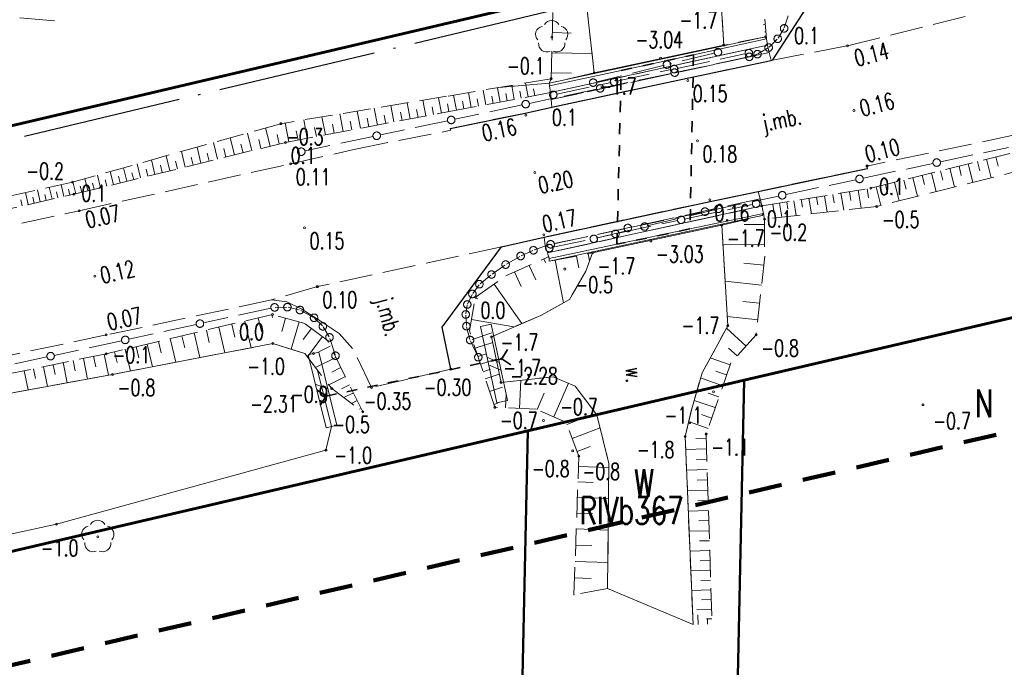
# Model space of a CAD drawing. Header units: metres. Extents: x 7389918 to 7395901, y 5992959 to 5996029.
# Tile 30 of 66: x 7393697 to 7393742, y 5994251 to 5994281. Entities that reach past the tile are written whole.
import ezdxf
from ezdxf.enums import TextEntityAlignment as Align

# ---------------------------------------------------------------- set-up
doc = ezdxf.new("R2010")
doc.units = ezdxf.units.M
doc.header["$MEASUREMENT"] = 0
for name, pattern in [('1', [0]), ('2', [1.5, 1, -0.5]), ('2_1', [0]), ('2_OTDN_BG', [0]), ('2_OTKJ', [2, 1.5, -0.5]), ('2_OTKK', [0]), ('2_OTKR', [0]), ('2_OTKU', [2, 1.5, -0.5]), ('2_OTKZ_B', [1, 0.5, -0.5]), ('2_OTRK', [1.75, 1.25, -0.5]), ('2_OTRKG', [1.75, 1.25, -0.5]), ('4', [2.5, 1.5, -1]), ('4_SUEP_A', [0]), ('ACAD_ISO04W100', [30, 24, -3, 0, -3])]:
    doc.linetypes.add(name, pattern=pattern)
doc.layers.get('0').update_dxf_attribs({"color": 250, "linetype": 'CONTINUOUS', "lineweight": 100})
for name, color, linetype, lineweight in [('# Orlen Projekt - granice nieustalone do ustalenia', 6, 'CONTINUOUS', 100), ('# projektowana LNSN', 10, 'CONTINUOUS', 30), ('Dzialki', 7, '1', 18), ('GRANICE_ZLE_L_0', 2, '1', 50), ('Numery_dzialek', 7, 'CONTINUOUS', 13), ('OTD_L_12', 7, 'CONTINUOUS', 18), ('OTK_E_T_0', 7, 'CONTINUOUS', 0), ('OTK_E_T_4', 7, 'CONTINUOUS', 0), ('OTK_L_0', 7, '2_OTKJ', 18), ('OTK_L_1', 7, '2_OTKK', 25), ('OTK_L_11', 7, 'CONTINUOUS', 18), ('OTK_L_4', 7, '2_OTKU', 18), ('OTK_L_5', 7, 'CONTINUOUS', 18), ('OTK_L_8', 7, 'CONTINUOUS', 35), ('OTR_L_1', 7, '2_OTRK', 18), ('OTR_T_0', 7, 'CONTINUOUS', 18), ('OTR_T_1', 7, 'CONTINUOUS', 18), ('SUEP_L_0', 1, '4_SUEP_A', 18)]:
    doc.layers.add(name, color=color, linetype=linetype, lineweight=lineweight)
for name, color, linetype, lineweight, true_color in [('Kontury', 7, '2', 18, 0x008000), ('Numery_konturow', 7, 'CONTINUOUS', 13, 0x008000), ('Numery_uzytkow', 7, 'CONTINUOUS', 13, 0x008000), ('OTZ_T_0', 7, 'CONTINUOUS', 18, 0x008000), ('Uzytki', 7, '2', 18, 0x008000), ('ZAKRES_L_0', 7, '4', 100, 0x008080)]:
    doc.layers.add(name, color=color, linetype=linetype, lineweight=lineweight, true_color=true_color)
doc.styles.get("Standard").update_dxf_attribs({"font": 'Simplex.SHX', "width": 0.75})

# ---------------------------------------------------------------- blocks, each defined once
blk = doc.blocks.new('2_OTRS')
at = {"linetype": 'Continuous'}
blk.add_circle((0, 0), 0.045, dxfattribs=at)
blk = doc.blocks.new('2_OTRN')
at = {"linetype": 'Continuous'}
blk.add_circle((0, 0), 0.045, dxfattribs=at)
blk = doc.blocks.new('2_OTZL')
at = {"linetype": 'Continuous'}
blk.add_circle((0, 0), 0.045, dxfattribs=at)
for centre, start, end in [((-0.357, 0.116), 102.1445, 221.86), ((0, 0.375), 30.1401, 149.8599), ((0.357, 0.116), 318.14, 77.8555), ((-0.22, -0.303), 174.1482, 293.8542), ((0.22, -0.303), 246.1458, 5.8518)]:
    blk.add_arc(centre, 0.375, start, end, dxfattribs=at)

msp = doc.modelspace()

# ---------------------------------------------------------------- linework, layer by layer
at = {"layer": '# Orlen Projekt - granice nieustalone do ustalenia', "linetype": '1', "lineweight": 60}
for p, q in [((7393729.73, 5994264.2), (7393954.84, 5994316.81)), ((7393646.57, 5994264), (7393729.75, 5994283.56)), ((7393719.92, 5994261.91), (7393729.73, 5994264.2)), ((7393643.55, 5994244.07), (7393719.92, 5994261.91))]:
    msp.add_line(p, q, dxfattribs=at)
at = {"layer": '# projektowana LNSN', "linetype": 'ACAD_ISO04W100', "ltscale": 0.3}
msp.add_lwpolyline([(7393356.236, 5994200.928), (7393356.954, 5994197.861), (7393359.672, 5994198.559), (7393361.338, 5994191.306), (7393361.338, 5994191.306), (7393428.048, 5994207.129), (7393432.135, 5994212.16), (7393525.911, 5994234.506), (7393564.302, 5994243.653), (7393729.717, 5994283.036), (7393748.112, 5994287.356), (7393747.664, 5994289.24)], dxfattribs=at)
at = {"layer": 'Dzialki'}
for p, q in [((7393729.73, 5994264.2), (7393954.84, 5994316.81)), ((7393729.75, 5994283.56), (7393646.57, 5994264)), ((7393719.92, 5994261.91), (7393729.73, 5994264.2)), ((7393729.73, 5994264.2), (7393728.72, 5994218.36)), ((7393643.55, 5994244.07), (7393719.92, 5994261.91))]:
    msp.add_line(p, q, dxfattribs=at)
at = {"layer": 'GRANICE_ZLE_L_0'}
for p, q in [((7393729.73, 5994264.2), (7393728.72, 5994218.36)), ((7393719.92, 5994261.91), (7393718.84, 5994213.48)), ((7393718.84, 5994213.48), (7393719.92, 5994261.91)), ((7393719.92, 5994261.91), (7393718.84, 5994213.48))]:
    msp.add_line(p, q, dxfattribs=at)
at = {"layer": 'Kontury'}
for p, q in [((7393729.75, 5994283.56), (7393646.57, 5994264)), ((7393719.92, 5994261.91), (7393729.73, 5994264.2)), ((7393729.73, 5994264.2), (7393728.72, 5994218.36)), ((7393643.55, 5994244.07), (7393719.92, 5994261.91)), ((7393719.92, 5994261.91), (7393718.84, 5994213.48))]:
    msp.add_line(p, q, dxfattribs=at)
at = {"layer": 'OTD_L_12', "linetype": '2_OTDN_BG'}
for p, q in [((7393720.89, 5994277.66), (7393730.7, 5994279.77)), ((7393727.43, 5994278.95), (7393730.74, 5994279.67)), ((7393730.7, 5994279.77), (7393730.74, 5994279.67)), ((7393730.74, 5994279.67), (7393730.78, 5994279.39)), ((7393730.78, 5994279.39), (7393720.95, 5994277.24)), ((7393724.15, 5994278.24), (7393727.43, 5994278.95)), ((7393720.9, 5994277.54), (7393724.15, 5994278.24)), ((7393720.9, 5994277.54), (7393720.89, 5994277.66)), ((7393720.95, 5994277.24), (7393720.9, 5994277.54)), ((7393720.81, 5994269.97), (7393730.53, 5994272.1)), ((7393730.53, 5994272.1), (7393730.6, 5994271.76)), ((7393730.54, 5994271.66), (7393720.89, 5994269.59)), ((7393727.27, 5994271.06), (7393730.6, 5994271.76)), ((7393730.6, 5994271.76), (7393730.54, 5994271.66)), ((7393723.96, 5994270.36), (7393727.27, 5994271.06)), ((7393720.88, 5994269.71), (7393723.96, 5994270.36)), ((7393720.88, 5994269.71), (7393720.81, 5994269.97)), ((7393720.89, 5994269.59), (7393720.88, 5994269.71))]:
    msp.add_line(p, q, dxfattribs=at)
at = {"layer": 'OTD_L_12'}
for p, q in [((7393717.765, 5994266.638), (7393718.255, 5994266.742)), ((7393718.505, 5994263.168), (7393717.765, 5994266.638)), ((7393718.995, 5994263.272), (7393718.255, 5994266.742)), ((7393710.433, 5994265.47), (7393709.947, 5994265.35)), ((7393709.947, 5994265.35), (7393710.767, 5994262.04)), ((7393710.433, 5994265.47), (7393711.253, 5994262.16)), ((7393718.625, 5994265.007), (7393718.061, 5994265.25)), ((7393718.699, 5994264.66), (7393718.135, 5994264.903)), ((7393710.275, 5994264.026), (7393710.843, 5994263.815)), ((7393710.357, 5994263.695), (7393710.925, 5994263.484)), ((7393718.505, 5994263.168), (7393718.995, 5994263.272)), ((7393711.253, 5994262.16), (7393710.767, 5994262.04))]:
    msp.add_line(p, q, dxfattribs=at)
at = {"layer": 'OTK_L_0', "linetype": '2_OTKJ'}
for p, q in [((7393731.03, 5994278.73), (7393733.14, 5994282)), ((7393734.42, 5994279.36), (7393740.09, 5994280.77)), ((7393730.95, 5994278.69), (7393734.42, 5994279.36)), ((7393727.14, 5994277.89), (7393730.95, 5994278.69)), ((7393730.95, 5994278.69), (7393731.03, 5994278.73)), ((7393721.01, 5994276.58), (7393727.14, 5994277.89)), ((7393719.8, 5994276.31), (7393721.01, 5994276.58)), ((7393716.39, 5994275.61), (7393719.8, 5994276.31)), ((7393712.1, 5994274.68), (7393716.43, 5994275.53)), ((7393716.43, 5994275.53), (7393716.39, 5994275.61)), ((7393743.96, 5994275.73), (7393735.3, 5994273.91)), ((7393709.16, 5994274.01), (7393712.1, 5994274.68)), ((7393699.56, 5994271.88), (7393709.16, 5994274.01)), ((7393735.32, 5994273.8), (7393730.37, 5994272.76)), ((7393735.3, 5994273.91), (7393735.32, 5994273.8)), ((7393730.37, 5994272.76), (7393728.18, 5994272.3)), ((7393728.18, 5994272.3), (7393720.66, 5994270.69)), ((7393687.19, 5994269.21), (7393699.56, 5994271.88)), ((7393720.66, 5994270.69), (7393718.72, 5994270.25)), ((7393718.72, 5994270.25), (7393710.37, 5994268.44)), ((7393718.72, 5994270.25), (7393716.03, 5994266.61)), ((7393710.37, 5994268.44), (7393708.29, 5994267.84)), ((7393708.29, 5994267.84), (7393700.79, 5994266.25)), ((7393708.99, 5994267.75), (7393708.29, 5994267.84)), ((7393709.67, 5994267.42), (7393708.99, 5994267.75)), ((7393710.5, 5994266.89), (7393709.67, 5994267.42)), ((7393711.36, 5994266.31), (7393710.5, 5994266.89)), ((7393716.03, 5994266.61), (7393716.43, 5994264.7)), ((7393700.79, 5994266.25), (7393688.4, 5994263.63)), ((7393711.97, 5994265.63), (7393711.36, 5994266.31)), ((7393712.82, 5994263.87), (7393711.97, 5994265.63)), ((7393716.43, 5994264.7), (7393712.82, 5994263.87))]:
    msp.add_line(p, q, dxfattribs=at)
at = {"layer": 'OTK_L_1', "linetype": '2_OTKK'}
for p, q in [((7393731.03, 5994278.73), (7393733.14, 5994282)), ((7393727.14, 5994277.89), (7393730.95, 5994278.69)), ((7393730.95, 5994278.69), (7393731.03, 5994278.73)), ((7393721.01, 5994276.58), (7393727.14, 5994277.89)), ((7393719.8, 5994276.31), (7393721.01, 5994276.58)), ((7393716.39, 5994275.61), (7393719.8, 5994276.31)), ((7393730.37, 5994272.76), (7393735.32, 5994273.8)), ((7393728.18, 5994272.3), (7393730.37, 5994272.76)), ((7393720.66, 5994270.69), (7393728.18, 5994272.3)), ((7393718.72, 5994270.25), (7393720.66, 5994270.69)), ((7393716.03, 5994266.61), (7393718.72, 5994270.25)), ((7393716.43, 5994264.7), (7393716.03, 5994266.61))]:
    msp.add_line(p, q, dxfattribs=at)
at = {"layer": 'OTK_L_11', "linetype": '2_OTKJ'}
for p, q in [((7393731.721, 5994280.721), (7393731.55, 5994280.181)), ((7393731.526, 5994280.127), (7393731.265, 5994279.704)), ((7393731.23, 5994279.661), (7393730.861, 5994279.301)), ((7393730.815, 5994279.265), (7393730.356, 5994278.995)), ((7393728.375, 5994279.03), (7393726.335, 5994278.532)), ((7393726.683, 5994278.336), (7393729.764, 5994278.992)), ((7393729.794, 5994278.825), (7393726.743, 5994278.179)), ((7393730.312, 5994278.974), (7393729.979, 5994278.866)), ((7393726.115, 5994278.479), (7393723.055, 5994277.733)), ((7393723.96, 5994277.756), (7393726.419, 5994278.28)), ((7393726.415, 5994278.11), (7393723.364, 5994277.464)), ((7393723.035, 5994277.395), (7393719.984, 5994276.749)), ((7393721.236, 5994277.175), (7393723.695, 5994277.699)), ((7393719.656, 5994276.68), (7393716.605, 5994276.034)), ((7393716.277, 5994275.964), (7393713.226, 5994275.319)), ((7393712.898, 5994275.249), (7393709.816, 5994274.597)), ((7393738.632, 5994274.101), (7393741.714, 5994274.753)), ((7393735.129, 5994273.36), (7393738.292, 5994274.029)), ((7393731.626, 5994272.619), (7393734.789, 5994273.288)), ((7393728.123, 5994271.877), (7393731.285, 5994272.547)), ((7393727.014, 5994271.502), (7393730.094, 5994272.162)), ((7393724.619, 5994271.136), (7393727.782, 5994271.805)), ((7393725.322, 5994271.191), (7393728.385, 5994271.928)), ((7393721.116, 5994270.395), (7393724.279, 5994271.064)), ((7393723.075, 5994270.65), (7393725.104, 5994271.138)), ((7393724.035, 5994270.864), (7393726.725, 5994271.44)), ((7393721.056, 5994270.226), (7393723.746, 5994270.802)), ((7393720.208, 5994270.103), (7393720.91, 5994270.346)), ((7393718.943, 5994269.459), (7393719.555, 5994269.81)), ((7393719.618, 5994269.843), (7393720.14, 5994270.077)), ((7393718.301, 5994269.012), (7393718.877, 5994269.417)), ((7393717.747, 5994268.571), (7393718.242, 5994268.967)), ((7393717.416, 5994268.131), (7393717.704, 5994268.527)), ((7393717.181, 5994267.653), (7393717.388, 5994268.085)), ((7393708.982, 5994267.51), (7393708.46, 5994267.501)), ((7393709.552, 5994267.386), (7393709.039, 5994267.503)), ((7393717.103, 5994267.202), (7393717.166, 5994267.607)), ((7393708.264, 5994267.464), (7393705.207, 5994266.798)), ((7393710.189, 5994267.047), (7393709.613, 5994267.362)), ((7393717.129, 5994266.676), (7393717.102, 5994267.153)), ((7393704.878, 5994266.727), (7393701.821, 5994266.061)), ((7393710.601, 5994266.659), (7393710.241, 5994267.01)), ((7393710.905, 5994266.164), (7393710.635, 5994266.614)), ((7393717.292, 5994266.051), (7393717.139, 5994266.618)), ((7393701.492, 5994265.99), (7393698.435, 5994265.324)), ((7393711.177, 5994265.35), (7393710.934, 5994266.097)), ((7393717.652, 5994265.278), (7393717.319, 5994265.98)), ((7393698.106, 5994265.253), (7393695.049, 5994264.587))]:
    msp.add_line(p, q, dxfattribs=at)
for centre in [(7393731.54, 5994280.15), (7393731.54, 5994280.15), (7393731.25, 5994279.68), (7393731.25, 5994279.68), (7393728.54, 5994279.07), (7393729.94, 5994279.03), (7393730.33, 5994278.98), (7393730.33, 5994278.98), (7393730.84, 5994279.28), (7393730.84, 5994279.28), (7393726.225, 5994278.506), (7393729.96, 5994278.86), (7393729.96, 5994278.86), (7393726.551, 5994278.308), (7393726.579, 5994278.144), (7393722.88, 5994277.69), (7393723.827, 5994277.728), (7393721.07, 5994277.14), (7393723.199, 5994277.429), (7393719.82, 5994276.714), (7393716.441, 5994275.999), (7393713.062, 5994275.284), (7393709.64, 5994274.56), (7393738.462, 5994274.065), (7393734.959, 5994273.324), (7393731.456, 5994272.583), (7393727.952, 5994271.841), (7393728.56, 5994271.97), (7393730.27, 5994272.2), (7393726.869, 5994271.471), (7393724.449, 5994271.1), (7393725.213, 5994271.164), (7393722.91, 5994270.61), (7393723.89, 5994270.833), (7393720.17, 5994270.09), (7393720.17, 5994270.09), (7393720.89, 5994270.19), (7393720.95, 5994270.36), (7393720.95, 5994270.36), (7393719.59, 5994269.83), (7393719.59, 5994269.83), (7393718.91, 5994269.44), (7393718.91, 5994269.44), (7393718.27, 5994268.99), (7393718.27, 5994268.99), (7393717.72, 5994268.55), (7393717.72, 5994268.55), (7393717.4, 5994268.11), (7393717.4, 5994268.11), (7393708.43, 5994267.5), (7393708.43, 5994267.5), (7393709.01, 5994267.51), (7393709.01, 5994267.51), (7393709.58, 5994267.38), (7393709.58, 5994267.38), (7393717.17, 5994267.63), (7393717.17, 5994267.63), (7393710.22, 5994267.03), (7393710.22, 5994267.03), (7393717.1, 5994267.18), (7393717.1, 5994267.18), (7393705.042, 5994266.763), (7393710.62, 5994266.64), (7393710.62, 5994266.64), (7393717.13, 5994266.65), (7393717.13, 5994266.65), (7393701.656, 5994266.025), (7393710.92, 5994266.14), (7393710.92, 5994266.14), (7393717.3, 5994266.02), (7393717.3, 5994266.02), (7393698.27, 5994265.288), (7393711.19, 5994265.31), (7393717.67, 5994265.24)]:
    msp.add_circle(centre, 0.17, dxfattribs=at)
at = {"layer": 'OTK_L_4', "linetype": '2_OTKU'}
for p, q in [((7393720.95, 5994277.24), (7393730.78, 5994279.39)), ((7393730.78, 5994279.39), (7393730.87, 5994279.06)), ((7393720.97, 5994276.92), (7393730.87, 5994279.06)), ((7393729.96, 5994278.86), (7393720.97, 5994276.92)), ((7393730.95, 5994278.69), (7393727.14, 5994277.89)), ((7393730.87, 5994279.06), (7393729.96, 5994278.86)), ((7393730.87, 5994279.06), (7393730.95, 5994278.69)), ((7393727.14, 5994277.89), (7393721.01, 5994276.58)), ((7393720.97, 5994276.92), (7393720.95, 5994277.24)), ((7393721.01, 5994276.58), (7393720.97, 5994276.92)), ((7393730.45, 5994272.42), (7393720.7, 5994270.29)), ((7393728.18, 5994272.3), (7393730.37, 5994272.76)), ((7393730.37, 5994272.76), (7393730.45, 5994272.42)), ((7393730.45, 5994272.42), (7393730.53, 5994272.1)), ((7393720.66, 5994270.69), (7393728.18, 5994272.3)), ((7393730.53, 5994272.1), (7393720.81, 5994269.97)), ((7393720.7, 5994270.29), (7393720.66, 5994270.69)), ((7393720.81, 5994269.97), (7393720.7, 5994270.29))]:
    msp.add_line(p, q, dxfattribs=at)
at = {"layer": 'OTK_L_5', "linetype": '2_OTKR'}
for p, q in [((7393728.06, 5994291.89), (7393728.8, 5994279.39)), ((7393722.92, 5994278.13), (7393722.44, 5994282.59)), ((7393728.8, 5994279.39), (7393722.92, 5994278.13)), ((7393722.85, 5994269.97), (7393728.72, 5994271.23)), ((7393728.72, 5994271.23), (7393728.99, 5994266.67)), ((7393722.55, 5994269.15), (7393722.85, 5994269.97)), ((7393721.81, 5994267.86), (7393722.55, 5994269.15)), ((7393720.5, 5994267.14), (7393721.81, 5994267.86)), ((7393718.27, 5994266.17), (7393720.5, 5994267.14)), ((7393728.99, 5994266.67), (7393727.82, 5994264.54)), ((7393718.7, 5994264.1), (7393718.27, 5994266.17)), ((7393708.35, 5994265.86), (7393701.08, 5994264.46)), ((7393709.8, 5994265.41), (7393708.35, 5994265.86)), ((7393710.376, 5994264.659), (7393709.8, 5994265.41)), ((7393701.08, 5994264.46), (7393688.01, 5994262.06)), ((7393711.01, 5994262.1), (7393710.376, 5994264.659)), ((7393721.06, 5994264.35), (7393718.7, 5994264.1)), ((7393722.07, 5994263.93), (7393721.06, 5994264.35)), ((7393727.82, 5994264.54), (7393727.35, 5994262.9)), ((7393723.05, 5994262.63), (7393722.07, 5994263.93)), ((7393723.59, 5994260.42), (7393723.05, 5994262.63)), ((7393727.35, 5994262.9), (7393727.05, 5994261.65)), ((7393710.76, 5994261.03), (7393711.01, 5994262.1)), ((7393727.05, 5994261.65), (7393727.41, 5994253.12)), ((7393698.54, 5994257.67), (7393710.76, 5994261.03)), ((7393723.53, 5994254.76), (7393723.59, 5994260.42)), ((7393682.58, 5994254.24), (7393698.54, 5994257.67)), ((7393727.41, 5994253.12), (7393723.53, 5994254.76))]:
    msp.add_line(p, q, dxfattribs=at)
at = {"layer": 'OTK_L_8', "linetype": '2_OTKZ_B'}
for p, q in [((7393724.15, 5994278.24), (7393727.43, 5994278.95)), ((7393727.43, 5994278.95), (7393727.27, 5994271.06)), ((7393723.96, 5994270.36), (7393724.15, 5994278.24)), ((7393727.27, 5994271.06), (7393723.96, 5994270.36))]:
    msp.add_line(p, q, dxfattribs=at)
at = {"layer": 'OTK_L_8', "linetype": '2_OTKJ'}
for p, q in [((7393718.73, 5994265.17), (7393719, 5994265.585)), ((7393717.307, 5994264.868), (7393717.774, 5994264.967)), ((7393718.241, 5994265.066), (7393718.73, 5994265.17)), ((7393718.73, 5994265.17), (7393719.145, 5994264.9)), ((7393714.505, 5994264.273), (7393714.972, 5994264.372)), ((7393715.439, 5994264.471), (7393715.906, 5994264.57)), ((7393716.373, 5994264.67), (7393716.84, 5994264.769)), ((7393712.638, 5994263.877), (7393713.105, 5994263.976)), ((7393713.572, 5994264.075), (7393714.039, 5994264.174)), ((7393710.355, 5994263.75), (7393710.77, 5994263.48)), ((7393710.5, 5994263.065), (7393710.77, 5994263.48)), ((7393710.77, 5994263.48), (7393711.237, 5994263.579)), ((7393711.704, 5994263.678), (7393712.171, 5994263.777))]:
    msp.add_line(p, q, dxfattribs=at)
at = {"layer": 'OTR_L_1', "linetype": '2_OTRK'}
for p, q in [((7393728.8, 5994279.39), (7393728.06, 5994291.89)), ((7393722.44, 5994282.59), (7393722.92, 5994278.13)), ((7393730.7, 5994279.77), (7393728.8, 5994279.39)), ((7393720.98, 5994277.87), (7393716.23, 5994277.07)), ((7393722.92, 5994278.13), (7393720.89, 5994277.66)), ((7393720.89, 5994277.66), (7393720.98, 5994277.87)), ((7393716.23, 5994277.07), (7393708.71, 5994275.83)), ((7393708.71, 5994275.83), (7393699.26, 5994273.18)), ((7393744.45, 5994274.26), (7393735.74, 5994272.08)), ((7393699.26, 5994273.18), (7393686.83, 5994270.42)), ((7393730.6, 5994271.76), (7393730.53, 5994272.1)), ((7393735.74, 5994272.08), (7393730.65, 5994271.5)), ((7393728.72, 5994271.23), (7393730.54, 5994271.66)), ((7393730.54, 5994271.66), (7393730.6, 5994271.76)), ((7393730.65, 5994271.5), (7393730.6, 5994271.76)), ((7393728.99, 5994266.67), (7393728.72, 5994271.23)), ((7393722.85, 5994269.97), (7393722.55, 5994269.15)), ((7393722.55, 5994269.15), (7393721.81, 5994267.86)), ((7393721.81, 5994267.86), (7393720.5, 5994267.14)), ((7393720.5, 5994267.14), (7393718.27, 5994266.17)), ((7393727.82, 5994264.54), (7393728.99, 5994266.67)), ((7393718.27, 5994266.17), (7393718.7, 5994264.1)), ((7393701.08, 5994264.46), (7393708.35, 5994265.86)), ((7393708.35, 5994265.86), (7393709.8, 5994265.41)), ((7393709.8, 5994265.41), (7393711.02, 5994263.82)), ((7393688.01, 5994262.06), (7393701.08, 5994264.46)), ((7393718.7, 5994264.1), (7393721.06, 5994264.35)), ((7393721.06, 5994264.35), (7393722.07, 5994263.93)), ((7393727.35, 5994262.9), (7393727.82, 5994264.54)), ((7393722.07, 5994263.93), (7393723.05, 5994262.63)), ((7393711.02, 5994263.82), (7393712.43, 5994262.77)), ((7393723.05, 5994262.63), (7393723.59, 5994260.42)), ((7393727.05, 5994261.65), (7393727.35, 5994262.9)), ((7393727.41, 5994253.12), (7393727.05, 5994261.65)), ((7393723.59, 5994260.42), (7393723.53, 5994254.76)), ((7393723.53, 5994254.76), (7393722.01, 5994254.48))]:
    msp.add_line(p, q, dxfattribs=at)
at = {"layer": 'OTR_L_1', "linetype": '2_OTRKG'}
for p, q in [((7393730.39, 5994284.05), (7393730.74, 5994279.67)), ((7393720.98, 5994277.87), (7393721.09, 5994282.89)), ((7393730.74, 5994279.67), (7393730.7, 5994279.77)), ((7393720.89, 5994277.66), (7393720.98, 5994277.87)), ((7393720.9, 5994277.54), (7393720.89, 5994277.66)), ((7393720.95, 5994277.24), (7393720.9, 5994277.54)), ((7393716.35, 5994276.38), (7393720.95, 5994277.24)), ((7393708.93, 5994274.98), (7393716.35, 5994276.38)), ((7393735.47, 5994272.9), (7393744.22, 5994275.09)), ((7393699.33, 5994272.63), (7393708.93, 5994274.98)), ((7393730.53, 5994272.1), (7393735.47, 5994272.9)), ((7393686.98, 5994269.85), (7393699.33, 5994272.63)), ((7393730.6, 5994271.76), (7393730.65, 5994271.5)), ((7393730.65, 5994271.5), (7393730.66, 5994269.82)), ((7393718.92, 5994268.93), (7393720.87, 5994269.8)), ((7393720.87, 5994269.8), (7393720.88, 5994269.71)), ((7393720.88, 5994269.71), (7393720.89, 5994269.59)), ((7393720.89, 5994269.59), (7393722.85, 5994269.97)), ((7393730.66, 5994269.82), (7393730.27, 5994266.25)), ((7393717.54, 5994267.96), (7393718.92, 5994268.93)), ((7393717.27, 5994266.43), (7393717.54, 5994267.96)), ((7393708.34, 5994267.18), (7393700.79, 5994265.4)), ((7393709.8, 5994266.77), (7393708.34, 5994267.18)), ((7393710.82, 5994266.01), (7393709.8, 5994266.77)), ((7393718.42, 5994262.97), (7393717.27, 5994266.43)), ((7393730.27, 5994266.25), (7393729.12, 5994264.98)), ((7393712.43, 5994262.77), (7393710.82, 5994266.01)), ((7393700.79, 5994265.4), (7393687.81, 5994262.71)), ((7393729.12, 5994264.98), (7393728, 5994261.76)), ((7393720.29, 5994262.89), (7393718.42, 5994262.97)), ((7393721.64, 5994262.3), (7393720.29, 5994262.89)), ((7393722.23, 5994260.75), (7393721.64, 5994262.3)), ((7393728, 5994261.76), (7393728.27, 5994253.15)), ((7393722.01, 5994254.48), (7393722.23, 5994260.75))]:
    msp.add_line(p, q, dxfattribs=at)
at = {"layer": 'OTR_L_1', "linetype": '2_1'}
for p, q in [((7393730.688, 5994280.326), (7393730.588, 5994280.318)), ((7393730.714, 5994279.996), (7393730.665, 5994279.992)), ((7393721.026, 5994279.957), (7393721.877, 5994279.939)), ((7393730.738, 5994279.674), (7393730.739, 5994279.674)), ((7393721.006, 5994279.047), (7393722.826, 5994279.008)), ((7393720.986, 5994278.141), (7393721.892, 5994278.122)), ((7393718.013, 5994276.691), (7393717.89, 5994277.35)), ((7393718.663, 5994276.812), (7393718.542, 5994277.459)), ((7393720.89, 5994277.66), (7393718.6, 5994277.469)), ((7393719.302, 5994276.932), (7393719.183, 5994277.567)), ((7393719.617, 5994276.991), (7393719.558, 5994277.306)), ((7393719.929, 5994277.049), (7393719.812, 5994277.673)), ((7393720.238, 5994277.107), (7393720.18, 5994277.416)), ((7393715.292, 5994276.18), (7393715.157, 5994276.893)), ((7393715.993, 5994276.313), (7393715.861, 5994277.009)), ((7393716.678, 5994276.441), (7393716.551, 5994277.124)), ((7393717.352, 5994276.567), (7393717.226, 5994277.238)), ((7393717.684, 5994276.629), (7393717.622, 5994276.962)), ((7393718.34, 5994276.752), (7393718.279, 5994277.078)), ((7393718.984, 5994276.872), (7393718.924, 5994277.193)), ((7393713.091, 5994275.765), (7393712.947, 5994276.529)), ((7393713.842, 5994275.907), (7393713.701, 5994276.653)), ((7393714.575, 5994276.045), (7393714.437, 5994276.774)), ((7393714.936, 5994276.113), (7393714.868, 5994276.474)), ((7393715.644, 5994276.247), (7393715.578, 5994276.599)), ((7393716.337, 5994276.378), (7393716.272, 5994276.722)), ((7393717.017, 5994276.505), (7393716.953, 5994276.843)), ((7393709.911, 5994275.165), (7393709.753, 5994276.002)), ((7393710.733, 5994275.32), (7393710.579, 5994276.138)), ((7393711.537, 5994275.472), (7393711.386, 5994276.271)), ((7393712.323, 5994275.62), (7393712.176, 5994276.401)), ((7393712.709, 5994275.693), (7393712.636, 5994276.079)), ((7393713.468, 5994275.836), (7393713.397, 5994276.214)), ((7393714.21, 5994275.976), (7393714.141, 5994276.345)), ((7393708.222, 5994274.807), (7393708.019, 5994275.636)), ((7393709.069, 5994275.006), (7393708.907, 5994275.863)), ((7393710.324, 5994275.243), (7393710.246, 5994275.657)), ((7393711.138, 5994275.397), (7393711.061, 5994275.801)), ((7393711.932, 5994275.547), (7393711.858, 5994275.942)), ((7393706.604, 5994274.411), (7393706.414, 5994275.186)), ((7393707.4, 5994274.605), (7393707.203, 5994275.407)), ((7393707.808, 5994274.705), (7393707.708, 5994275.113)), ((7393708.644, 5994274.91), (7393708.541, 5994275.332)), ((7393709.492, 5994275.086), (7393709.412, 5994275.509)), ((7393705.091, 5994274.04), (7393704.914, 5994274.765)), ((7393705.835, 5994274.222), (7393705.652, 5994274.972)), ((7393706.216, 5994274.316), (7393706.123, 5994274.697)), ((7393706.999, 5994274.507), (7393706.902, 5994274.902)), ((7393703.005, 5994273.53), (7393702.844, 5994274.185)), ((7393703.677, 5994273.694), (7393703.511, 5994274.372)), ((7393704.372, 5994273.864), (7393704.201, 5994274.565)), ((7393704.729, 5994273.952), (7393704.642, 5994274.308)), ((7393705.46, 5994274.131), (7393705.37, 5994274.499)), ((7393740.726, 5994274.216), (7393740.935, 5994273.38)), ((7393741.144, 5994274.32), (7393741.249, 5994273.902)), ((7393701.726, 5994273.217), (7393701.576, 5994273.829)), ((7393702.355, 5994273.37), (7393702.199, 5994274.004)), ((7393702.677, 5994273.449), (7393702.598, 5994273.772)), ((7393703.338, 5994273.611), (7393703.256, 5994273.944)), ((7393704.022, 5994273.779), (7393703.937, 5994274.123)), ((7393739.056, 5994273.797), (7393739.265, 5994272.962)), ((7393739.474, 5994273.902), (7393739.578, 5994273.484)), ((7393739.891, 5994274.007), (7393740.1, 5994273.171)), ((7393740.309, 5994274.111), (7393740.413, 5994273.693)), ((7393699.962, 5994272.785), (7393699.827, 5994273.339)), ((7393700.53, 5994272.924), (7393700.39, 5994273.497)), ((7393700.822, 5994272.995), (7393700.751, 5994273.287)), ((7393701.118, 5994273.068), (7393700.973, 5994273.66)), ((7393701.42, 5994273.142), (7393701.346, 5994273.443)), ((7393702.038, 5994273.293), (7393701.961, 5994273.604)), ((7393737.385, 5994273.379), (7393737.594, 5994272.544)), ((7393737.803, 5994273.484), (7393737.908, 5994273.066)), ((7393738.221, 5994273.588), (7393738.43, 5994272.753)), ((7393738.638, 5994273.693), (7393738.743, 5994273.275)), ((7393698.334, 5994272.406), (7393698.212, 5994272.947)), ((7393698.874, 5994272.527), (7393698.753, 5994273.067)), ((7393699.144, 5994272.588), (7393699.083, 5994272.858)), ((7393699.413, 5994272.65), (7393699.282, 5994273.186)), ((7393699.685, 5994272.717), (7393699.618, 5994272.989)), ((7393700.244, 5994272.854), (7393700.175, 5994273.135)), ((7393735.305, 5994272.873), (7393735.372, 5994272.46)), ((7393735.715, 5994272.961), (7393735.924, 5994272.126)), ((7393736.133, 5994273.066), (7393736.237, 5994272.648)), ((7393736.55, 5994273.17), (7393736.759, 5994272.335)), ((7393736.968, 5994273.275), (7393737.072, 5994272.857)), ((7393697.249, 5994272.161), (7393697.126, 5994272.706)), ((7393697.521, 5994272.223), (7393697.459, 5994272.495)), ((7393697.792, 5994272.284), (7393697.67, 5994272.827)), ((7393698.063, 5994272.345), (7393698.002, 5994272.616)), ((7393698.604, 5994272.467), (7393698.544, 5994272.737)), ((7393732.32, 5994272.39), (7393732.376, 5994272.046)), ((7393732.664, 5994272.446), (7393732.777, 5994271.742)), ((7393733.015, 5994272.502), (7393733.073, 5994272.143)), ((7393733.375, 5994272.561), (7393733.494, 5994271.824)), ((7393733.743, 5994272.62), (7393733.804, 5994272.243)), ((7393734.12, 5994272.681), (7393734.245, 5994271.91)), ((7393734.506, 5994272.744), (7393734.57, 5994272.349)), ((7393734.901, 5994272.808), (7393735.032, 5994271.999)), ((7393696.976, 5994272.1), (7393696.915, 5994272.373)), ((7393731.024, 5994272.18), (7393731.074, 5994271.867)), ((7393731.336, 5994272.231), (7393731.44, 5994271.59)), ((7393731.657, 5994272.282), (7393731.71, 5994271.955)), ((7393731.985, 5994272.336), (7393732.093, 5994271.664)), ((7393730.651, 5994271.265), (7393729.736, 5994271.259)), ((7393730.657, 5994270.35), (7393728.773, 5994270.338)), ((7393722.126, 5994269.83), (7393722.229, 5994269.3)), ((7393722.656, 5994269.932), (7393722.719, 5994269.611)), ((7393719.983, 5994269.404), (7393720.272, 5994268.756)), ((7393720.648, 5994269.701), (7393720.72, 5994269.539)), ((7393721.159, 5994269.642), (7393721.534, 5994267.708)), ((7393730.615, 5994269.41), (7393729.716, 5994269.508)), ((7393719.317, 5994269.107), (7393719.614, 5994268.442)), ((7393718.383, 5994268.552), (7393719.639, 5994266.765)), ((7393730.517, 5994268.51), (7393728.87, 5994268.69)), ((7393717.532, 5994267.913), (7393717.646, 5994267.893)), ((7393730.427, 5994267.687), (7393729.674, 5994267.769)), ((7393707.687, 5994267.026), (7393707.833, 5994266.407)), ((7393708.306, 5994267.172), (7393708.337, 5994267.04)), ((7393730.345, 5994266.934), (7393728.965, 5994267.084)), ((7393705.905, 5994266.606), (7393706.179, 5994265.442)), ((7393706.487, 5994266.743), (7393706.627, 5994266.149)), ((7393707.081, 5994266.883), (7393707.367, 5994265.671)), ((7393708.925, 5994267.016), (7393708.753, 5994266.402)), ((7393709.539, 5994266.843), (7393709.189, 5994265.599)), ((7393717.362, 5994266.951), (7393719.285, 5994266.612)), ((7393704.229, 5994266.211), (7393704.358, 5994265.663)), ((7393704.776, 5994266.34), (7393705.04, 5994265.223)), ((7393705.335, 5994266.472), (7393705.469, 5994265.901)), ((7393710.1, 5994266.546), (7393709.728, 5994266.047)), ((7393710.6, 5994266.174), (7393709.917, 5994265.258)), ((7393717.398, 5994266.046), (7393718.284, 5994266.341)), ((7393729.815, 5994265.747), (7393728.925, 5994266.552)), ((7393730.266, 5994266.246), (7393730.252, 5994266.258)), ((7393702.148, 5994265.72), (7393702.267, 5994265.216)), ((7393702.652, 5994265.839), (7393702.895, 5994264.81)), ((7393703.167, 5994265.96), (7393703.291, 5994265.435)), ((7393703.693, 5994266.084), (7393703.945, 5994265.012)), ((7393710.952, 5994265.744), (7393710.442, 5994265.491)), ((7393717.53, 5994265.649), (7393718.323, 5994265.913)), ((7393700.223, 5994265.282), (7393700.321, 5994264.81)), ((7393700.695, 5994265.38), (7393700.893, 5994264.426)), ((7393701.17, 5994265.49), (7393701.284, 5994265.005)), ((7393701.654, 5994265.604), (7393701.887, 5994264.615)), ((7393717.654, 5994265.274), (7393718.029, 5994265.399)), ((7393729.412, 5994265.303), (7393729.02, 5994265.657)), ((7393697.941, 5994264.81), (7393698.126, 5994263.918)), ((7393698.387, 5994264.902), (7393698.481, 5994264.451)), ((7393698.839, 5994264.996), (7393699.028, 5994264.083)), ((7393699.295, 5994265.09), (7393699.39, 5994264.629)), ((7393699.756, 5994265.186), (7393699.95, 5994264.252)), ((7393711.205, 5994265.234), (7393710.285, 5994264.777)), ((7393717.772, 5994264.92), (7393718.481, 5994265.155)), ((7393729.089, 5994264.892), (7393728.186, 5994265.206)), ((7393697.064, 5994264.628), (7393697.245, 5994263.756)), ((7393697.5, 5994264.718), (7393697.592, 5994264.277)), ((7393711.64, 5994264.36), (7393710.891, 5994263.988)), ((7393711.434, 5994264.774), (7393711.019, 5994264.568)), ((7393717.883, 5994264.585), (7393718.218, 5994264.696)), ((7393717.988, 5994264.268), (7393718.621, 5994264.479)), ((7393728.932, 5994264.44), (7393728.442, 5994264.611)), ((7393711.826, 5994263.985), (7393711.47, 5994263.808)), ((7393719.538, 5994262.922), (7393719.592, 5994264.194)), ((7393721.096, 5994262.538), (7393721.761, 5994264.059)), ((7393728.762, 5994263.95), (7393727.752, 5994264.302)), ((7393712.003, 5994263.629), (7393711.567, 5994263.412)), ((7393718.183, 5994263.683), (7393718.768, 5994263.878)), ((7393718.901, 5994262.949), (7393718.928, 5994263.566)), ((7393720.336, 5994262.87), (7393720.657, 5994263.606)), ((7393728.586, 5994263.445), (7393728.095, 5994263.616)), ((7393712.18, 5994263.273), (7393711.925, 5994263.146)), ((7393718.377, 5994263.098), (7393718.563, 5994263.16)), ((7393728.415, 5994262.954), (7393727.461, 5994263.286)), ((7393712.357, 5994262.917), (7393712.283, 5994262.88)), ((7393728.249, 5994262.477), (7393727.787, 5994262.637)), ((7393721.68, 5994262.195), (7393722.34, 5994262.446)), ((7393728.089, 5994262.015), (7393727.211, 5994262.32)), ((7393721.922, 5994261.559), (7393723.193, 5994262.043)), ((7393728.006, 5994261.565), (7393727.53, 5994261.55)), ((7393722.15, 5994260.961), (7393722.748, 5994261.189)), ((7393728.021, 5994261.09), (7393727.075, 5994261.06)), ((7393728.036, 5994260.617), (7393727.565, 5994260.602)), ((7393722.214, 5994260.289), (7393723.588, 5994260.24)), ((7393728.051, 5994260.146), (7393727.115, 5994260.117)), ((7393722.189, 5994259.593), (7393722.885, 5994259.568)), ((7393728.065, 5994259.678), (7393727.6, 5994259.663)), ((7393728.08, 5994259.213), (7393727.154, 5994259.184)), ((7393722.165, 5994258.889), (7393723.573, 5994258.839)), ((7393728.094, 5994258.75), (7393727.634, 5994258.735)), ((7393722.14, 5994258.176), (7393722.853, 5994258.151)), ((7393728.109, 5994258.289), (7393727.193, 5994258.261)), ((7393728.123, 5994257.831), (7393727.668, 5994257.817)), ((7393722.114, 5994257.454), (7393723.558, 5994257.403)), ((7393728.137, 5994257.376), (7393727.232, 5994257.348)), ((7393728.152, 5994256.923), (7393727.701, 5994256.909)), ((7393722.089, 5994256.723), (7393722.819, 5994256.697)), ((7393728.166, 5994256.473), (7393727.27, 5994256.445)), ((7393722.063, 5994255.983), (7393723.542, 5994255.931)), ((7393728.18, 5994256.025), (7393727.734, 5994256.011)), ((7393728.194, 5994255.579), (7393727.307, 5994255.551)), ((7393722.036, 5994255.234), (7393722.785, 5994255.208)), ((7393728.208, 5994255.136), (7393727.767, 5994255.122)), ((7393728.222, 5994254.695), (7393727.345, 5994254.667)), ((7393728.235, 5994254.256), (7393727.799, 5994254.243)), ((7393728.249, 5994253.82), (7393727.576, 5994253.799)), ((7393727.636, 5994253.128), (7393727.621, 5994253.563)), ((7393728.263, 5994253.386), (7393728.026, 5994253.378)), ((7393728.071, 5994253.143), (7393728.064, 5994253.343))]:
    msp.add_line(p, q, dxfattribs=at)
for p in [(7393720.89, 5994277.66), (7393730.53, 5994272.1), (7393730.6, 5994271.76), (7393722.01, 5994254.48)]:
    msp.add_point(p, dxfattribs=at)
at = {"layer": 'SUEP_L_0', "linetype": '4_SUEP_A'}
msp.add_line((7393696.868, 5994280.633), (7393698.444, 5994280.499), dxfattribs=at)
at = {"layer": 'Uzytki'}
for p, q in [((7393729.75, 5994283.56), (7393646.57, 5994264)), ((7393729.73, 5994264.2), (7393752.16, 5994269.44)), ((7393719.92, 5994261.91), (7393729.73, 5994264.2)), ((7393728.72, 5994218.36), (7393729.73, 5994264.2)), ((7393643.55, 5994244.07), (7393719.92, 5994261.91))]:
    msp.add_line(p, q, dxfattribs=at)
at = {"layer": 'ZAKRES_L_0', "linetype": '4'}
msp.add_line((7393819.053, 5994279.941), (7393450.227, 5994193.701), dxfattribs=at)

# ---------------------------------------------------------------- block references
at = {"layer": 'OTR_T_0', "rotation": 269.9999974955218}
for p in [(7393734.42, 5994279.36), (7393725.94, 5994278.8), (7393727.17, 5994277.79), (7393734.71, 5994276.43), (7393719.83, 5994276.21), (7393727.61, 5994275.05), (7393709.16, 5994274.01), (7393735.3, 5994273.91), (7393720.23, 5994273.62), (7393728.17, 5994272.38), (7393699.56, 5994271.88), (7393709.79, 5994271.11), (7393720.64, 5994270.79), (7393725.5, 5994270.51), (7393700.28, 5994268.91), (7393710.37, 5994268.44), (7393700.79, 5994266.25), (7393716.43, 5994264.7), (7393712.82, 5994263.87)]:
    msp.add_blockref('2_OTRS', p, dxfattribs=at)
at = {"layer": 'OTR_T_0'}
for p in [(7393718.73, 5994265.17), (7393710.77, 5994263.48)]:
    msp.add_blockref('2_OTRS', p, dxfattribs=at)
at = {"layer": 'OTR_T_1', "rotation": 269.9999974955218}
for p in [(7393730.7, 5994279.77), (7393728.8, 5994279.39), (7393720.98, 5994277.87), (7393722.92, 5994278.13), (7393720.95, 5994277.24), (7393708.71, 5994275.83), (7393708.93, 5994274.98), (7393699.26, 5994273.18), (7393735.47, 5994272.9), (7393699.33, 5994272.63), (7393730.53, 5994272.1), (7393735.74, 5994272.08), (7393730.65, 5994271.5), (7393728.72, 5994271.23), (7393722.85, 5994269.97), (7393717.54, 5994267.96), (7393708.34, 5994267.18), (7393728.99, 5994266.67), (7393718.27, 5994266.17), (7393730.27, 5994266.25), (7393708.35, 5994265.86), (7393700.79, 5994265.4), (7393701.08, 5994264.46), (7393718.7, 5994264.1), (7393711.02, 5994263.82), (7393718.42, 5994262.97), (7393712.43, 5994262.77), (7393727.05, 5994261.65), (7393728, 5994261.76), (7393722.23, 5994260.75)]:
    msp.add_blockref('2_OTRN', p, dxfattribs=at)
at = {"layer": 'OTR_T_1'}
for p in [(7393721.6, 5994269.24), (7393710.19, 5994265.41), (7393728.34, 5994263.67), (7393737.84, 5994263.08), (7393720.63, 5994262.37), (7393710.76, 5994261.03), (7393721.95, 5994261), (7393698.54, 5994257.67)]:
    msp.add_blockref('2_OTRN', p, dxfattribs=at)
at = {"layer": 'OTZ_T_0'}
for p in [(7393720.999, 5994279.758), (7393700.41, 5994257.1)]:
    msp.add_blockref('2_OTZL', p, dxfattribs=at)

# ---------------------------------------------------------------- texts
at = {"layer": 'Numery_dzialek', "width": 0.7}
msp.add_text('367', height=1.25, dxfattribs=at).set_placement((7393724.733, 5994258.915), align=Align.TOP_LEFT)
at = {"layer": 'Numery_konturow', "width": 0.7}
msp.add_text('RIVb', height=1.25, dxfattribs=at).set_placement((7393724.733, 5994258.915), align=Align.TOP_RIGHT)
at = {"layer": 'Numery_uzytkow', "width": 0.7}
for s, p in [('N', (7393740.189, 5994262.526)), ('W', (7393724.733, 5994258.915))]:
    msp.add_text(s, height=1.25, dxfattribs=at).set_placement(p)
at = {"layer": 'OTK_E_T_0', "lineweight": 9, "width": 0.7}
for rotation, p in [(11.0325, (7393731.453, 5994275.91)), (285.0144, (7393713.5, 5994267.06))]:
    msp.add_text('j.mb.', height=0.75, rotation=rotation, dxfattribs=at).set_placement(p, align=Align.MIDDLE)
at = {"layer": 'OTK_E_T_4', "lineweight": 9, "width": 0.7}
msp.add_text('w.', height=0.75, rotation=271.0573, dxfattribs=at).set_placement((7393724.745, 5994264.429), align=Align.MIDDLE)
at = {"layer": 'OTR_T_0', "lineweight": 9, "width": 0.7}
for s, p in [('-3.04', (7393724.798, 5994280.009)), ('0.15', (7393727.4, 5994277.57)), ('0.18', (7393727.84, 5994274.83)), ('0.11', (7393709.39, 5994273.79)), ('0.16', (7393728.39, 5994272.16)), ('0.15', (7393710.02, 5994270.89)), ('-3.03', (7393725.73, 5994270.29)), ('0.10', (7393710.6, 5994268.22)), ('-0.30', (7393715.193, 5994264.253)), ('-0.35', (7393712.471, 5994263.623))]:
    msp.add_text(s, height=0.75, dxfattribs=at).set_placement(p, align=Align.TOP_LEFT)
for s, rotation, p in [('0.14', 14.2232, (7393734.65, 5994279.14)), ('0.16', 14.2232, (7393734.896, 5994276.872)), ('0.16', 12.0867, (7393717.768, 5994275.751)), ('0.10', 14.2232, (7393735.139, 5994274.784)), ('0.20', 12.0867, (7393720.327, 5994273.384)), ('0.07', 12.7061, (7393699.784, 5994271.812)), ('0.17', 12.0867, (7393720.503, 5994271.626)), ('0.12', 12.7061, (7393700.452, 5994269.302)), ('0.07', 12.7061, (7393700.764, 5994267.178))]:
    msp.add_text(s, height=0.75, rotation=rotation, dxfattribs=at).set_placement(p, align=Align.TOP_LEFT)
for s, p in [('-2.28', (7393719.121, 5994264.026)), ('-2.31', (7393707.316, 5994262.747))]:
    msp.add_text(s, height=0.75, dxfattribs=at).set_placement(p)
at = {"layer": 'OTR_T_1', "lineweight": 9, "width": 0.7}
for s, p in [('-1.7', (7393726.794, 5994280.902)), ('0.1', (7393731.997, 5994280.193)), ('-0.1', (7393718.969, 5994278.826)), ('-1.7', (7393723.14, 5994277.91)), ('0.1', (7393721.013, 5994276.491)), ('-0.3', (7393708.94, 5994275.61)), ('0.1', (7393709.16, 5994274.76)), ('-0.2', (7393697.166, 5994274.055)), ('0.1', (7393735.848, 5994273.355)), ('0.1', (7393699.666, 5994273.045)), ('0.1', (7393730.76, 5994271.88)), ('-0.5', (7393735.97, 5994271.86)), ('-0.2', (7393730.88, 5994271.28)), ('-1.7', (7393728.95, 5994271.01)), ('-1.7', (7393723.08, 5994269.75)), ('0.0', (7393717.77, 5994267.74)), ('-1.7', (7393726.893, 5994267.058)), ('0.0', (7393706.822, 5994266.765)), ('-1.7', (7393718.681, 5994266.294)), ('-0.1', (7393701.076, 5994265.722)), ('-0.8', (7393730.5, 5994266.03)), ('-1.0', (7393707.188, 5994265.2)), ('-1.7', (7393718.797, 5994265.144)), ('-0.8', (7393701.31, 5994264.24)), ('-0.9', (7393709.167, 5994263.933)), ('-0.5', (7393711.043, 5994262.568)), ('-0.7', (7393718.65, 5994262.75)), ('-1.8', (7393724.857, 5994261.425)), ('-1.1', (7393728.23, 5994261.54)), ('-0.8', (7393720.102, 5994260.565))]:
    msp.add_text(s, height=0.75, dxfattribs=at).set_placement(p, align=Align.TOP_LEFT)
for s, p in [('-0.5', (7393722.072, 5994268.156)), ('-0.7', (7393721.38, 5994262.62)), ('-1.1', (7393726.121, 5994262.239)), ('-0.7', (7393738.301, 5994261.978)), ('-1.0', (7393711.138, 5994260.418)), ('-0.8', (7393722.391, 5994259.684)), ('-1.0', (7393697.823, 5994256.218))]:
    msp.add_text(s, height=0.75, dxfattribs=at).set_placement(p)

doc.saveas('drawing.dxf')
